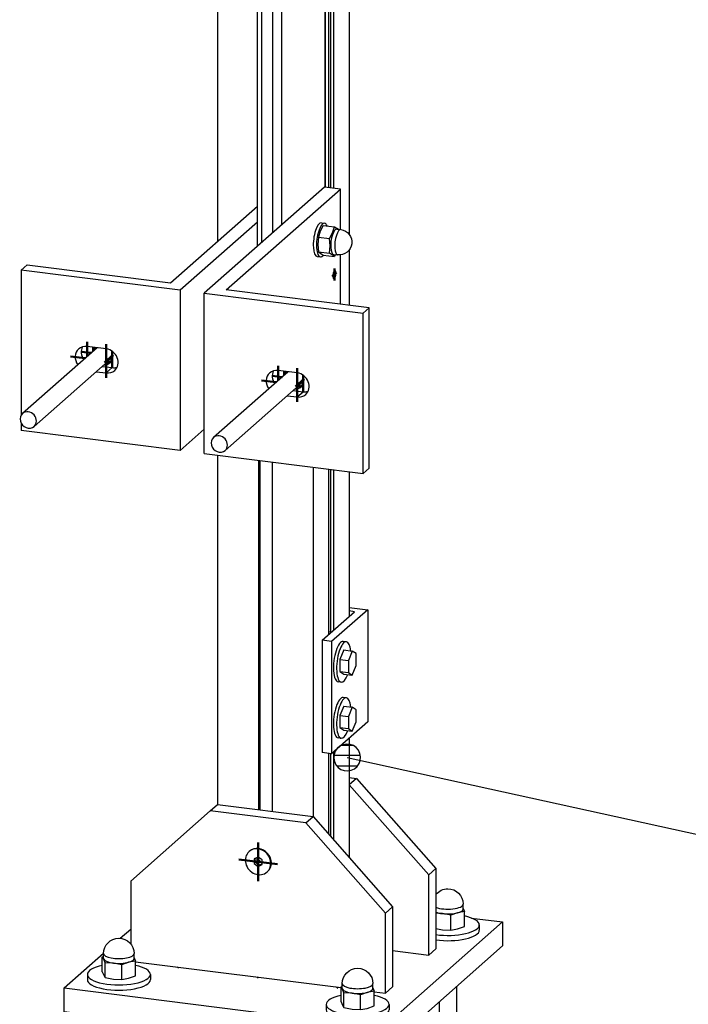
# Model space of a CAD drawing. Header units: millimetres. Extents: x 4464 to 5058, y 2900 to 3320.
# Tile 2 of 110: x 4483 to 4496, y 2943 to 2962. Entities that reach past the tile are written whole.
import ezdxf
from ezdxf.enums import TextEntityAlignment as Align

# ---------------------------------------------------------------- set-up
doc = ezdxf.new("R2010")
doc.units = ezdxf.units.MM
doc.linetypes.add('STRICHPUNKT2', pattern=[18.5, 10, -4, 0.5, -4])
doc.layers.get('0').update_dxf_attribs({"linetype": 'CONTINUOUS'})
for name, color, linetype in [('DIM49', 4, 'CONTINUOUS'), ('LE_GREEN', 3, 'CONTINUOUS'), ('LE_RED', 1, 'CONTINUOUS'), ('TXT_ALL', 7, 'CONTINUOUS')]:
    doc.layers.add(name, color=color, linetype=linetype)
doc.layers.add('LE_ALL', color=7, linetype='CONTINUOUS', lineweight=50)
doc.styles.add('ARIAL', font='arial.ttf')

# ---------------------------------------------------------------- blocks, each defined once
blk = doc.blocks.new('Profiel 60x60_02748', base_point=(4489.71702302, 2989.16302286))
for p, q in [((4487.15353592, 2973.25579468), (4487.15353592, 2957.92773393)), ((4489.7314714, 2965.93760446), (4489.7314714, 2958.06494264)), ((4489.32783128, 2965.64249548), (4489.32783127, 2958.97878287)), ((4489.36564378, 2965.63773156), (4489.36564378, 2958.97401894)), ((4489.42800474, 2965.66997202), (4489.42800474, 2958.9661622)), ((4489.7314714, 2957.75142946), (4489.7314714, 2956.67105629)), ((4487.15353592, 2953.73436605), (4487.15353592, 2946.88114677)), ((4487.95643323, 2953.63321049), (4487.95643323, 2946.77999122)), ((4487.98000346, 2953.63024092), (4487.98000346, 2946.77702165)), ((4488.2214673, 2953.59981934), (4488.2214673, 2946.74660007)), ((4489.02436461, 2953.49866379), (4489.02436461, 2946.64544451)), ((4489.32783127, 2953.46043058), (4489.32783127, 2950.21383222)), ((4489.36564378, 2953.45566665), (4489.36564378, 2950.24717971)), ((4489.42800473, 2953.44780991), (4489.42800473, 2950.30217691)), ((4489.73147139, 2953.40957671), (4489.73147139, 2950.56980934)), ((4489.73147139, 2948.18135977), (4489.73147139, 2945.84366079)), ((4489.32783127, 2947.88625079), (4489.32783127, 2946.30134566)), ((4489.36564378, 2947.88148686), (4489.36564378, 2946.25847031)), ((4489.42800473, 2947.91372733), (4489.42800473, 2946.18775964))]:
    blk.add_line(p, q)
blk = doc.blocks.new('Profiel 60x60_02747')
blk.add_blockref('Profiel 60x60_02748', (4489.71702302, 2989.16302286))
blk = doc.blocks.new('Brede Strip 15x200_02751', base_point=(4490.38204017, 2942.02881272))
for p, q in [((4490.38204017, 2942.50021725), (4492.73906278, 2944.57891579)), ((4492.13127184, 2944.65549025), (4492.73906278, 2944.57891579)), ((4492.73906278, 2944.57891579), (4492.73906278, 2944.10751127)), ((4485.2486804, 2944.25841307), (4485.45309065, 2944.43868597)), ((4490.38204017, 2942.02881272), (4492.73906278, 2944.10751127)), ((4484.14594453, 2943.28589145), (4490.38204017, 2942.50021725))]:
    blk.add_line(p, q)
blk.add_lwpolyline([(4490.38204017, 2942.50021725), (4490.38204017, 2942.02881272), (4484.14594453, 2942.81448693), (4484.14594453, 2943.28589145), (4484.92021807, 2943.96873652)])
blk = doc.blocks.new('_02753', base_point=(4489.50655282, 2943.29945837))
at = {"layer": 'LE_ALL', "color": 1, "linetype": 'STRICHPUNKT2'}
for p, q in [((4486.388505, 2943.69229548), (4486.37082733, 2943.67670524)), ((4487.94752891, 2943.49587693), (4487.92985124, 2943.48028669)), ((4489.50655282, 2943.29945837), (4489.48887515, 2943.28386814))]:
    blk.add_line(p, q, dxfattribs=at)
blk = doc.blocks.new('_02752')
blk.add_blockref('_02753', (4489.50655282, 2943.29945837))
blk = doc.blocks.new('Brede Strip 15x200_02750')
for name, p in [('Brede Strip 15x200_02751', (4490.38204017, 2942.02881272)), ('_02752', (0, 0))]:
    blk.add_blockref(name, p)
blk = doc.blocks.new('Carrosseriering M12 (ISO 7093 _ DIN 9021)_02758', base_point=(4484.60341765, 2943.44751949))
for p, q in [((4484.60341765, 2943.55122849), (4484.60341765, 2943.44751949)), ((4485.83675098, 2943.55122849), (4485.83675098, 2943.44751949))]:
    blk.add_line(p, q)
for centre, start_param, end_param in [((4485.22008431, 2943.55122849), 2.12405843, 3.14159265), ((4485.22008431, 2943.55122849), 6.28318531, 7.300719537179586), ((4485.22008431, 2943.55122849), 3.14159265, 6.28318531), ((4485.22008431, 2943.44751949), 3.14159265, 6.28318531)]:
    blk.add_ellipse(centre, major_axis=(0.61666667, 0), ratio=0.33333333, start_param=start_param, end_param=end_param)
blk = doc.blocks.new('Carrosseriering M12 (ISO 7093 _ DIN 9021)_02757')
blk.add_blockref('Carrosseriering M12 (ISO 7093 _ DIN 9021)_02758', (4484.60341765, 2943.44751949))
blk = doc.blocks.new('Hoge dopmoer (DIN 1587)-M12_02760', base_point=(4485.52008431, 2943.87337757))
for p, q in [((4484.92402353, 2943.84934607), (4484.89604728, 2943.89459863)), ((4484.92008431, 2943.86549817), (4484.92008431, 2943.95977907)), ((4484.95199978, 2943.78064478), (4484.92402353, 2943.84934607)), ((4485.52008431, 2943.86549817), (4485.52008431, 2943.95977907)), ((4484.95199978, 2943.48982383), (4484.95199978, 2943.78064478)), ((4485.11401829, 2943.77195673), (4484.95199978, 2943.78064478)), ((4485.27603681, 2943.73981995), (4485.11401829, 2943.77195673)), ((4485.41007908, 2943.78810883), (4485.27603681, 2943.73981995)), ((4485.27603681, 2943.448999), (4485.27603681, 2943.73981995)), ((4484.89604728, 2943.60377768), (4484.92402353, 2943.53507639)), ((4484.92402353, 2943.53507639), (4484.95199978, 2943.48982383)), ((4484.95199978, 2943.48982383), (4485.11401829, 2943.45768705)), ((4485.11401829, 2943.45768705), (4485.27603681, 2943.448999))]:
    blk.add_line(p, q)
blk.add_lwpolyline([(4484.92008431, 2943.95977907, -0.414213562), (4485.22008431, 2944.25977907, -0.414213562), (4485.52008431, 2943.95977907)], format="xyb")
for points in [[(4484.89604728, 2943.60377768), (4484.89604728, 2943.89459863), (4484.92008431, 2943.90480303)], [(4485.27603681, 2943.448999), (4485.41007908, 2943.47383915), (4485.54412135, 2943.52212802), (4485.54412135, 2943.81294897)], [(4485.52008431, 2943.87337757), (4485.54412135, 2943.81294897), (4485.41007908, 2943.78810883)]]:
    blk.add_lwpolyline(points)
for centre, start_param, end_param in [((4485.22008431, 2943.95977907), 3.14159265, 6.28318531), ((4485.22008431, 2943.86549817), 3.14159265, 3.3038243), ((4485.22008431, 2943.86549817), 3.3038243, 4.35102186), ((4485.22008431, 2943.86549817), 5.39821941, 6.28318531), ((4485.22008431, 2943.86549817), 4.35102186, 5.39821941)]:
    blk.add_ellipse(centre, major_axis=(0.3, 0), ratio=0.33333333, start_param=start_param, end_param=end_param)
blk = doc.blocks.new('Hoge dopmoer (DIN 1587)-M12_02759')
blk.add_blockref('Hoge dopmoer (DIN 1587)-M12_02760', (4485.52008431, 2943.87337757))
blk = doc.blocks.new('Draadstang-M12x140_02762', base_point=(4485.39008431, 2942.65774005))
for p, q in [((4485.05008431, 2942.70057602), (4485.05008431, 2939.56000354)), ((4485.39008431, 2942.65774005), (4485.39008431, 2939.56000354))]:
    blk.add_line(p, q)
blk.add_ellipse((4485.22008431, 2939.56000354), major_axis=(0.17, 0), ratio=0.33333333, start_param=3.14159265, end_param=6.28318531)
blk = doc.blocks.new('Draadstang-M12x140_02761')
blk.add_blockref('Draadstang-M12x140_02762', (4485.39008431, 2942.65774005))
blk = doc.blocks.new('Montage_02755')
for name in ['Hoge dopmoer (DIN 1587)-M12_02759', 'Carrosseriering M12 (ISO 7093 _ DIN 9021)_02757', 'Draadstang-M12x140_02761']:
    blk.add_blockref(name, (0, 0))
blk = doc.blocks.new('Carrosseriering M12 (ISO 7093 _ DIN 9021)_02766', base_point=(4491.43191666, 2944.22697052))
blk.add_line((4492.28158967, 2944.52099674), (4492.28158967, 2944.41728775))
for centre, start_param, end_param in [((4491.664923, 2944.52099674), 6.28318531, 7.300719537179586), ((4491.664923, 2944.52099674), 4.32491797, 6.28318531), ((4491.664923, 2944.41728775), 4.32491797, 6.28318531)]:
    blk.add_ellipse(centre, major_axis=(0.61666667, 0), ratio=0.33333333, start_param=start_param, end_param=end_param)
blk = doc.blocks.new('Carrosseriering M12 (ISO 7093 _ DIN 9021)_02765')
blk.add_blockref('Carrosseriering M12 (ISO 7093 _ DIN 9021)_02766', (4491.43191666, 2944.22697052))
blk = doc.blocks.new('Hoge dopmoer (DIN 1587)-M12_02768', base_point=(4491.964923, 2944.84314583))
for p, q in [((4491.964923, 2944.83526643), (4491.964923, 2944.92954733)), ((4491.55885698, 2944.74172499), (4491.43191666, 2944.75032475)), ((4491.7208755, 2944.70958821), (4491.55885698, 2944.74172499)), ((4491.85491777, 2944.75787709), (4491.7208755, 2944.70958821)), ((4491.7208755, 2944.41876726), (4491.7208755, 2944.70958821)), ((4491.43191666, 2944.4508415), (4491.55885698, 2944.42745531)), ((4491.55885698, 2944.42745531), (4491.7208755, 2944.41876726))]:
    blk.add_line(p, q)
blk.add_lwpolyline([(4491.43191666, 2945.11851306, -0.226085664), (4491.664923, 2945.22954733, -0.414213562), (4491.964923, 2944.92954733)], format="xyb")
for points in [[(4491.7208755, 2944.41876726), (4491.85491777, 2944.44360741), (4491.98896003, 2944.49189628), (4491.98896003, 2944.78271723)], [(4491.964923, 2944.84314583), (4491.98896003, 2944.78271723), (4491.85491777, 2944.75787709)]]:
    blk.add_lwpolyline(points)
for centre, start_param, end_param in [((4491.664923, 2944.92954733), 3.82299877, 6.28318531), ((4491.664923, 2944.83526643), 3.82299877, 4.35102186), ((4491.664923, 2944.83526643), 5.39821941, 6.28318531), ((4491.664923, 2944.83526643), 4.35102186, 5.39821941)]:
    blk.add_ellipse(centre, major_axis=(0.3, 0), ratio=0.33333333, start_param=start_param, end_param=end_param)
blk = doc.blocks.new('Hoge dopmoer (DIN 1587)-M12_02767')
blk.add_blockref('Hoge dopmoer (DIN 1587)-M12_02768', (4491.964923, 2944.84314583))
blk = doc.blocks.new('Draadstang-M12x140_02770', base_point=(4491.834923, 2943.31013494))
for p, q in [((4491.834923, 2943.31013494), (4491.834923, 2940.5297718)), ((4491.494923, 2943.01028312), (4491.494923, 2940.5297718))]:
    blk.add_line(p, q)
blk.add_ellipse((4491.664923, 2940.5297718), major_axis=(0.17, 0), ratio=0.33333333, start_param=3.14159265, end_param=6.28318531)
blk = doc.blocks.new('Draadstang-M12x140_02769')
blk.add_blockref('Draadstang-M12x140_02770', (4491.834923, 2943.31013494))
blk = doc.blocks.new('Montage_02763')
for name in ['Hoge dopmoer (DIN 1587)-M12_02767', 'Carrosseriering M12 (ISO 7093 _ DIN 9021)_02765', 'Draadstang-M12x140_02769']:
    blk.add_blockref(name, (0, 0))
blk = doc.blocks.new('Draadstang-M12x140_02774', base_point=(4487.15785127, 2942.43502235))
for p, q in [((4486.81785127, 2942.47785832), (4486.81785126, 2941.11902745)), ((4487.15785127, 2942.43502235), (4487.15785126, 2941.11902745))]:
    blk.add_line(p, q)
blk.add_ellipse((4486.98785126, 2941.11902745), major_axis=(0.17, 0), ratio=0.33333333, start_param=3.14159265, end_param=6.28318531)
blk = doc.blocks.new('Draadstang-M12x140_02773')
blk.add_blockref('Draadstang-M12x140_02774', (4487.15785127, 2942.43502235))
blk = doc.blocks.new('Montage_02771')
blk.add_blockref('Draadstang-M12x140_02773', (0, 0))
blk = doc.blocks.new('Carrosseriering M12 (ISO 7093 _ DIN 9021)_02778', base_point=(4489.28048938, 2942.85826384))
for p, q in [((4489.28048938, 2942.96197283), (4489.28048938, 2942.85826384)), ((4490.51382271, 2942.96197283), (4490.51382271, 2942.85826384))]:
    blk.add_line(p, q)
for centre, start_param, end_param in [((4489.89715604, 2942.96197283), 2.12405843, 3.14159265), ((4489.89715604, 2942.96197283), 6.28318531, 7.300719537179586), ((4489.89715604, 2942.96197283), 3.14159265, 6.28318531), ((4489.89715604, 2942.85826384), 3.14159265, 6.28318531)]:
    blk.add_ellipse(centre, major_axis=(0.61666667, 0), ratio=0.33333333, start_param=start_param, end_param=end_param)
blk = doc.blocks.new('Carrosseriering M12 (ISO 7093 _ DIN 9021)_02777')
blk.add_blockref('Carrosseriering M12 (ISO 7093 _ DIN 9021)_02778', (4489.28048938, 2942.85826384))
blk = doc.blocks.new('Hoge dopmoer (DIN 1587)-M12_02780', base_point=(4490.19715604, 2943.28412192))
for p, q in [((4489.60109526, 2943.26009042), (4489.57311901, 2943.30534298)), ((4489.59715604, 2943.27624251), (4489.59715604, 2943.37052342)), ((4489.62907151, 2943.19138913), (4489.60109526, 2943.26009042)), ((4490.19715604, 2943.27624251), (4490.19715604, 2943.37052342)), ((4489.62907151, 2942.90056818), (4489.62907151, 2943.19138913)), ((4489.79109003, 2943.18270108), (4489.62907151, 2943.19138913)), ((4489.95310855, 2943.1505643), (4489.79109003, 2943.18270108)), ((4490.08715081, 2943.19885318), (4489.95310855, 2943.1505643)), ((4489.95310855, 2942.85974335), (4489.95310855, 2943.1505643)), ((4489.57311901, 2943.01452203), (4489.60109526, 2942.94582074)), ((4489.60109526, 2942.94582074), (4489.62907151, 2942.90056818)), ((4489.62907151, 2942.90056818), (4489.79109003, 2942.8684314)), ((4489.79109003, 2942.8684314), (4489.95310855, 2942.85974335))]:
    blk.add_line(p, q)
blk.add_lwpolyline([(4489.59715604, 2943.37052342, -0.414213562), (4489.89715604, 2943.67052342, -0.414213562), (4490.19715604, 2943.37052342)], format="xyb")
for points in [[(4489.57311901, 2943.01452203), (4489.57311901, 2943.30534298), (4489.59715604, 2943.31554738)], [(4489.95310855, 2942.85974335), (4490.08715081, 2942.88458349), (4490.22119308, 2942.93287237), (4490.22119308, 2943.22369332)], [(4490.19715604, 2943.28412192), (4490.22119308, 2943.22369332), (4490.08715081, 2943.19885318)]]:
    blk.add_lwpolyline(points)
for centre, start_param, end_param in [((4489.89715604, 2943.37052342), 3.14159265, 6.28318531), ((4489.89715604, 2943.27624251), 3.14159265, 3.3038243), ((4489.89715604, 2943.27624251), 3.3038243, 4.35102186), ((4489.89715604, 2943.27624251), 5.39821941, 6.28318531), ((4489.89715604, 2943.27624251), 4.35102186, 5.39821941)]:
    blk.add_ellipse(centre, major_axis=(0.3, 0), ratio=0.33333333, start_param=start_param, end_param=end_param)
blk = doc.blocks.new('Hoge dopmoer (DIN 1587)-M12_02779')
blk.add_blockref('Hoge dopmoer (DIN 1587)-M12_02780', (4490.19715604, 2943.28412192))
blk = doc.blocks.new('Draadstang-M12x140_02782', base_point=(4490.06715604, 2942.0684844))
for p, q in [((4489.72715604, 2942.11132037), (4489.72715604, 2938.97074789)), ((4490.06715604, 2942.0684844), (4490.06715604, 2938.97074789))]:
    blk.add_line(p, q)
blk.add_ellipse((4489.89715604, 2938.97074789), major_axis=(0.17, 0), ratio=0.33333333, start_param=3.14159265, end_param=6.28318531)
blk = doc.blocks.new('Draadstang-M12x140_02781')
blk.add_blockref('Draadstang-M12x140_02782', (4490.06715604, 2942.0684844))
blk = doc.blocks.new('Montage_02775')
for name in ['Hoge dopmoer (DIN 1587)-M12_02779', 'Carrosseriering M12 (ISO 7093 _ DIN 9021)_02777', 'Draadstang-M12x140_02781']:
    blk.add_blockref(name, (0, 0))
blk = doc.blocks.new('Montage voetplaat_02754')
for name in ['Montage_02763', 'Montage_02755', 'Montage_02775', 'Montage_02771']:
    blk.add_blockref(name, (0, 0))
blk = doc.blocks.new('Voetplaat + montage_02749')
for name in ['Montage voetplaat_02754', 'Brede Strip 15x200_02750']:
    blk.add_blockref(name, (0, 0))
blk = doc.blocks.new('Plaatwerk D_ 12_02794', base_point=(4490.58338852, 2944.0190258))
for p, q in [((4489.87289275, 2947.39377599), (4489.73147139, 2947.26905408)), ((4491.43191666, 2945.62600904), (4491.2904953, 2945.50128712))]:
    blk.add_line(p, q)
for points in [[(4489.73147139, 2947.41159341), (4489.87289275, 2947.39377599), (4491.43191666, 2945.62600904), (4491.43191666, 2944.05466063), (4491.2904953, 2943.92993872)], [(4490.58338852, 2944.0190258), (4491.2904953, 2943.92993872), (4491.2904953, 2945.50128712), (4489.73147139, 2947.26905408)]]:
    blk.add_lwpolyline(points)
blk = doc.blocks.new('Plaatwerk D_ 12_02793')
blk.add_blockref('Plaatwerk D_ 12_02794', (4490.58338852, 2944.0190258))
blk = doc.blocks.new('Plaatwerk D_ 12_02796', base_point=(4487.74634157, 2945.98674363))
for p, q in [((4487.01211456, 2946.75642486), (4487.15353592, 2946.88114677)), ((4487.15353592, 2946.88114677), (4489.02436461, 2946.64544451)), ((4488.88294325, 2946.5207226), (4489.02436461, 2946.64544451)), ((4489.02436461, 2946.64544451), (4490.58338852, 2944.87767756)), ((4490.44196717, 2944.75295565), (4490.58338852, 2944.87767756)), ((4490.58338852, 2944.87767756), (4490.58338852, 2943.30632916)), ((4485.54412135, 2943.79867782), (4489.57311901, 2943.29107182)), ((4490.44196717, 2943.18160724), (4490.58338852, 2943.30632916)), ((4490.22119308, 2943.20942216), (4490.44196717, 2943.18160724))]:
    blk.add_line(p, q)
blk.add_lwpolyline([(4490.44196717, 2943.18160724), (4490.44196717, 2944.75295565), (4488.88294325, 2946.5207226), (4487.01211456, 2946.75642486), (4485.45309065, 2945.38149501), (4485.45309065, 2944.1487448)])
blk.add_ellipse((4487.94752891, 2945.75861863), major_axis=(0.20118734, -0.228125), ratio=0.8819171, start_param=0, end_param=6.28318531)
blk = doc.blocks.new('_02798', base_point=(4487.91217357, 2945.72743815))
at = {"layer": 'LE_ALL', "color": 1, "linetype": 'STRICHPUNKT2'}
for p, q in [((4487.94752891, 2945.75861863), (4487.94752891, 2946.13967061)), ((4487.94752891, 2945.75861863), (4487.56946561, 2945.80625012)), ((4487.91217357, 2945.72743815), (4487.98288425, 2945.7897991)), ((4487.94752891, 2945.75861863), (4487.94752891, 2945.37756664)), ((4487.94752891, 2945.75861863), (4488.32559221, 2945.71098713))]:
    blk.add_line(p, q, dxfattribs=at)
blk = doc.blocks.new('_02797')
blk.add_blockref('_02798', (4487.91217357, 2945.72743815))
blk = doc.blocks.new('Plaatwerk D_ 12_02795')
for name, p in [('Plaatwerk D_ 12_02796', (4487.74634157, 2945.98674363)), ('_02797', (0, 0))]:
    blk.add_blockref(name, p)
blk = doc.blocks.new('Verzonken kopbout (DIN 7991_ISO 10642)-M8x20_02818', base_point=(4487.86957771, 2945.81380047))
for p, q in [((4487.78245919, 2945.96859638), (4487.77114549, 2945.95861863)), ((4487.98288425, 2945.69907726), (4487.94752891, 2945.66789678)), ((4488.13522604, 2945.56859638), (4488.12391233, 2945.55861863))]:
    blk.add_line(p, q)
blk.add_lwpolyline([(4487.86957771, 2945.81380047), (4487.86957771, 2945.72307863), (4487.94752891, 2945.66789678), (4488.0254801, 2945.70343678), (4488.0254801, 2945.79415862), (4487.94752891, 2945.84934047)], close=True)
for points in [[(4487.90493305, 2945.8299199), (4487.90493305, 2945.75425911), (4487.86957771, 2945.72307863)], [(4487.90493305, 2945.75425911), (4487.98288425, 2945.69907726), (4488.0254801, 2945.71849783)]]:
    blk.add_lwpolyline(points)
for centre, start_param, end_param in [((4487.94752891, 2945.75861863), 3.14159265, 6.283185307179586), ((4487.94752891, 2945.75861863), 6.28318531, 9.424777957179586), ((4487.95884262, 2945.76859638), 6.28318531, 9.424777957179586)]:
    blk.add_ellipse(centre, major_axis=(0.17638342, -0.2), ratio=0.8819171, start_param=start_param, end_param=end_param)
blk = doc.blocks.new('Verzonken kopbout (DIN 7991_ISO 10642)-M8x20_02817')
blk.add_blockref('Verzonken kopbout (DIN 7991_ISO 10642)-M8x20_02818', (4487.86957771, 2945.81380047))
blk = doc.blocks.new('Montage baluster_02816')
blk.add_blockref('Verzonken kopbout (DIN 7991_ISO 10642)-M8x20_02817', (0, 0))
blk = doc.blocks.new('Schoren + montage_02792')
for name in ['Plaatwerk D_ 12_02793', 'Plaatwerk D_ 12_02795', 'Montage baluster_02816']:
    blk.add_blockref(name, (0, 0))
blk = doc.blocks.new('Hoeklijn 60x60x6_02865', base_point=(4489.38822202, 2950.07853004))
for p, q in [((4489.73147139, 2950.74798133), (4490.0953288, 2950.7021396)), ((4490.0953288, 2950.7021396), (4490.0953288, 2948.50225184)), ((4489.38822202, 2950.07853004), (4489.38822201, 2947.87864227)), ((4490.0953288, 2948.50225184), (4489.38822201, 2947.87864227)), ((4489.38822201, 2947.87864227), (4489.20113915, 2947.9022125))]:
    blk.add_line(p, q)
for points in [[(4490.0953288, 2950.7021396), (4489.38822202, 2950.07853004), (4489.20113915, 2950.10210026), (4489.20113915, 2947.9022125)], [(4489.20113915, 2950.10210026), (4489.83753525, 2950.66334887), (4489.73147139, 2950.67671166)]]:
    blk.add_lwpolyline(points)
blk = doc.blocks.new('Hoeklijn 60x60x6_02864')
blk.add_blockref('Hoeklijn 60x60x6_02865', (4489.38822202, 2950.07853004))
blk = doc.blocks.new('Carrosseriering M8 (ISO 7093 _ DIN 9021)_02868', base_point=(4489.61500087, 2948.98138121))
for p, q in [((4489.67736183, 2948.97352447), (4489.61500087, 2948.98138121)), ((4489.57736183, 2948.17979907), (4489.51500087, 2948.18765582))]:
    blk.add_line(p, q)
for centre, start_param, end_param in [((4489.56500087, 2948.58451851), 3.14159265, 6.28318531), ((4489.62736183, 2948.57666177), 3.14159265, 6.28318531), ((4489.62736183, 2948.57666177), 2.19575884, 3.14159265), ((4489.62736183, 2948.57666177), 0, 0.94583382)]:
    blk.add_ellipse(centre, major_axis=(-0.05, -0.3968627), ratio=0.33333333, start_param=start_param, end_param=end_param)
blk = doc.blocks.new('Carrosseriering M8 (ISO 7093 _ DIN 9021)_02867')
blk.add_blockref('Carrosseriering M8 (ISO 7093 _ DIN 9021)_02868', (4489.61500087, 2948.98138121))
blk = doc.blocks.new('Zeskant tapbout-M8x18 (DIN 933)_02870', base_point=(4489.55075859, 2948.62704246))
for p, q in [((4489.62736183, 2948.81253856), (4489.79261836, 2948.79171819)), ((4489.79261836, 2948.79171819), (4489.71601513, 2948.6062221)), ((4489.55075859, 2948.62704246), (4489.71601513, 2948.6062221)), ((4489.55075859, 2948.39116567), (4489.62736183, 2948.34078498)), ((4489.62736183, 2948.34078498), (4489.79261836, 2948.31996461))]:
    blk.add_line(p, q)
for points in [[(4489.62736183, 2948.81253856), (4489.55075859, 2948.62704246), (4489.55075859, 2948.39116567), (4489.71601513, 2948.37034531)], [(4489.79261836, 2948.31996461), (4489.8692216, 2948.50546071), (4489.8692216, 2948.7413375), (4489.79261836, 2948.79171819)], [(4489.71601513, 2948.6062221), (4489.71601513, 2948.37034531), (4489.79261836, 2948.31996461)]]:
    blk.add_lwpolyline(points)
blk = doc.blocks.new('Zeskant tapbout-M8x18 (DIN 933)_02869')
blk.add_blockref('Zeskant tapbout-M8x18 (DIN 933)_02870', (4489.55075859, 2948.62704246))
blk = doc.blocks.new('Montage baluster_02866')
for name in ['Carrosseriering M8 (ISO 7093 _ DIN 9021)_02867', 'Zeskant tapbout-M8x18 (DIN 933)_02869']:
    blk.add_blockref(name, (0, 0))
blk = doc.blocks.new('1011 Moerblok M8_02873', base_point=(4489.32783127, 2950.27483456))
blk.add_line((4489.32783127, 2950.27483456), (4489.36564378, 2950.27007063))
blk = doc.blocks.new('1011 Moerblok M8_02872')
blk.add_blockref('1011 Moerblok M8_02873', (4489.32783127, 2950.27483456))
blk = doc.blocks.new('Carrosseriering M8 (ISO 7093 _ DIN 9021)_02875', base_point=(4489.61500087, 2950.08132509))
for p, q in [((4489.67736183, 2950.07346835), (4489.61500087, 2950.08132509)), ((4489.57736183, 2949.27974296), (4489.51500087, 2949.2875997))]:
    blk.add_line(p, q)
for centre, start_param, end_param in [((4489.56500087, 2949.68446239), 3.14159265, 6.283185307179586), ((4489.62736183, 2949.67660565), 3.14159265, 6.283185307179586), ((4489.62736183, 2949.67660565), 2.19575884, 3.14159265), ((4489.62736183, 2949.67660565), 0, 0.94583382)]:
    blk.add_ellipse(centre, major_axis=(-0.05, -0.3968627), ratio=0.33333333, start_param=start_param, end_param=end_param)
blk = doc.blocks.new('Carrosseriering M8 (ISO 7093 _ DIN 9021)_02874')
blk.add_blockref('Carrosseriering M8 (ISO 7093 _ DIN 9021)_02875', (4489.61500087, 2950.08132509))
blk = doc.blocks.new('Zeskant tapbout-M8x18 (DIN 933)_02877', base_point=(4489.55075859, 2949.72698634))
for p, q in [((4489.62736183, 2949.91248244), (4489.79261836, 2949.89166208)), ((4489.79261836, 2949.89166208), (4489.71601513, 2949.70616598)), ((4489.55075859, 2949.72698634), (4489.71601513, 2949.70616598)), ((4489.55075859, 2949.49110955), (4489.62736183, 2949.44072886)), ((4489.62736183, 2949.44072886), (4489.79261836, 2949.4199085))]:
    blk.add_line(p, q)
for points in [[(4489.62736183, 2949.91248244), (4489.55075859, 2949.72698634), (4489.55075859, 2949.49110955), (4489.71601513, 2949.47028919)], [(4489.79261836, 2949.4199085), (4489.8692216, 2949.60540459), (4489.8692216, 2949.84128138), (4489.79261836, 2949.89166208)], [(4489.71601513, 2949.70616598), (4489.71601513, 2949.47028919), (4489.79261836, 2949.4199085)]]:
    blk.add_lwpolyline(points)
blk = doc.blocks.new('Zeskant tapbout-M8x18 (DIN 933)_02876')
blk.add_blockref('Zeskant tapbout-M8x18 (DIN 933)_02877', (4489.55075859, 2949.72698634))
blk = doc.blocks.new('Montage baluster_02871')
for name in ['1011 Moerblok M8_02872', 'Carrosseriering M8 (ISO 7093 _ DIN 9021)_02874', 'Zeskant tapbout-M8x18 (DIN 933)_02876']:
    blk.add_blockref(name, (0, 0))
blk = doc.blocks.new('Bevestigingshoeklijn_02862')
for name in ['Hoeklijn 60x60x6_02864', 'Montage baluster_02871', 'Montage baluster_02866']:
    blk.add_blockref(name, (0, 0))
blk = doc.blocks.new('Losse delen_02831')
blk.add_blockref('Bevestigingshoeklijn_02862', (0, 0))
blk = doc.blocks.new('Eind koker_02746')
for name in ['Profiel 60x60_02747', 'Losse delen_02831', 'Schoren + montage_02792', 'Voetplaat + montage_02749']:
    blk.add_blockref(name, (0, 0))
blk = doc.blocks.new('BALUSTER PROFIEL 80X15 R4_04714', base_point=(4488.82623249, 2968.03669418))
for p, q in [((4487.93457812, 2957.83087453), (4487.93457813, 2973.30124966)), ((4488.02077101, 2957.90688951), (4488.02077101, 2973.29039038)), ((4488.23903435, 2973.26289178), (4488.02077101, 2973.29039038)), ((4488.23903435, 2958.09937969), (4488.23903435, 2973.26289178)), ((4488.41089672, 2958.25094805), (4488.41089672, 2973.24123916)), ((4489.25942486, 2971.12294671), (4488.73570496, 2973.20031717)), ((4489.25942486, 2967.94852023), (4489.25942486, 2971.12294671)), ((4489.26803628, 2967.94743529), (4489.26803628, 2971.05785211)), ((4489.25942486, 2958.98740127), (4489.25942486, 2967.20938971)), ((4489.26803628, 2958.98631633), (4489.26803628, 2967.20830477))]:
    blk.add_line(p, q)
for centre, major_axis, ratio, start_param, end_param in [((4489.13470294, 2971.13866019), (0.08652458, -0.18129091), 0.55957533, 0.86461333, 1.22598046), ((4488.77623249, 2967.63983148), (-0.05, -0.3968627), 0.33333333, 3.14159265, 6.28318531), ((4488.77623249, 2967.63983148), (-0.05, -0.3968627), 0.33333333, 2.73045479, 3.14159265), ((4488.77623249, 2967.63983148), (-0.05, -0.3968627), 0.33333333, 0, 0.41113786)]:
    blk.add_ellipse(centre, major_axis=major_axis, ratio=ratio, start_param=start_param, end_param=end_param)
at = {"layer": 'LE_RED'}
for start_param, end_param in [(3.14159265, 6.28318531), (2.09317229, 3.14159265), (0, 0.52237596)]:
    blk.add_ellipse((4488.12990268, 2967.30551715), major_axis=(0.06614378, -0.075), ratio=0.8819171, start_param=start_param, end_param=end_param, dxfattribs=at)
blk = doc.blocks.new('_04716', base_point=(4488.77623249, 2967.27026622))
at = {"layer": 'LE_ALL', "color": 1, "linetype": 'STRICHPUNKT2'}
for p, q in [((4488.12990268, 2967.30551715), (4488.12990268, 2967.44693851)), ((4488.12990268, 2967.30551715), (4487.98959053, 2967.32319482)), ((4488.11222501, 2967.28992691), (4488.1850225, 2967.35412826)), ((4488.12990268, 2967.30551715), (4488.12990268, 2967.16409579)), ((4488.12990268, 2967.30551715), (4488.27021483, 2967.28783948)), ((4488.77623249, 2967.27026622), (4488.77623249, 2967.16842696))]:
    blk.add_line(p, q, dxfattribs=at)
blk = doc.blocks.new('_04715')
blk.add_blockref('_04716', (4488.77623249, 2967.27026622))
blk = doc.blocks.new('DIN 13-M6_04718', base_point=(4488.1850225, 2967.24301715))
for start_param, end_param in [(3.14159265, 6.283185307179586), (6.28318531, 9.424777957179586)]:
    blk.add_ellipse((4488.12990268, 2967.30551715), major_axis=(0.05511982, -0.0625), ratio=0.8819171, start_param=start_param, end_param=end_param)
at = {"layer": 'LE_RED'}
for start_param, end_param in [(3.14159265, 6.283185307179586), (2.09317229, 3.14159265), (0, 0.52237596)]:
    blk.add_ellipse((4488.12990268, 2967.30551715), major_axis=(0.06614378, -0.075), ratio=0.8819171, start_param=start_param, end_param=end_param, dxfattribs=at)
blk = doc.blocks.new('DIN 13-M6_04717')
blk.add_blockref('DIN 13-M6_04718', (4488.1850225, 2967.24301715))
blk = doc.blocks.new('BALUSTER PROFIEL 80X15 R4_04713')
for name, p in [('BALUSTER PROFIEL 80X15 R4_04714', (4488.82623249, 2968.03669418)), ('_04715', (0, 0)), ('DIN 13-M6_04717', (0, 0))]:
    blk.add_blockref(name, p)
blk = doc.blocks.new('Hoeklijn 200x100x10_04721', base_point=(4488.51862754, 2954.89802681))
for p, q in [((4489.24763976, 2958.98888605), (4486.89061716, 2956.9101875)), ((4487.32027307, 2956.97483872), (4489.55944455, 2958.94960234)), ((4489.55944455, 2958.94960234), (4489.24763976, 2958.98888605)), ((4489.55944455, 2958.15729958), (4489.55944455, 2958.94960234)), ((4489.55944455, 2956.69272963), (4489.55944455, 2957.65922083)), ((4490.12651611, 2956.62128533), (4487.32027307, 2956.97483872)), ((4486.89061716, 2956.9101875), (4490.00866498, 2956.5173504)), ((4486.89061716, 2953.7674907), (4486.89061716, 2956.9101875)), ((4490.00866498, 2956.5173504), (4490.12651611, 2956.62128533)), ((4488.71467514, 2955.34473166), (4488.3405094, 2955.39187211)), ((4488.63647867, 2955.00196174), (4488.83252627, 2954.97726206)), ((4488.51862754, 2954.89802681), (4488.71467514, 2954.87332714)), ((4488.71467514, 2954.87332714), (4488.83252627, 2954.97726206))]:
    blk.add_line(p, q)
for points in [[(4490.00866498, 2953.3746536), (4490.12651611, 2953.47858852), (4490.12651611, 2956.62128533)], [(4486.89061716, 2953.7674907), (4490.00866498, 2953.3746536), (4490.00866498, 2956.5173504)]]:
    blk.add_lwpolyline(points)
for centre, major_axis, ratio, start_param, end_param in [((4489.44159341, 2957.274319), (-0.01041667, -0.08267973), 0.33333333, 3.14159265, 6.28318531), ((4489.44159341, 2957.274319), (-0.01041667, -0.08267973), 0.33333333, 0, 3.14159265), ((4488.3405094, 2955.15616985), (0.16535946, -0.1875), 0.8819171, 2.35619449, 3.14159265), ((4488.3405094, 2955.15616985), (0.16535946, -0.1875), 0.8819171, 3.14159265, 4.59782396), ((4488.45836053, 2955.26010478), (0.16535946, -0.1875), 0.8819171, 3.50594938, 4.59782396), ((4488.71467514, 2955.1090294), (0.16535946, -0.1875), 0.8819171, 6.28318531, 8.639379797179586), ((4488.71467514, 2955.1090294), (0.16535946, -0.1875), 0.8819171, 5.49778714, 6.28318531), ((4488.83252627, 2955.21296432), (0.16535946, -0.1875), 0.8819171, 5.49778714, 5.91882858)]:
    blk.add_ellipse(centre, major_axis=major_axis, ratio=ratio, start_param=start_param, end_param=end_param)
blk = doc.blocks.new('_04723', base_point=(4488.84755828, 2955.22622132))
at = {"layer": 'LE_ALL', "color": 1, "linetype": 'STRICHPUNKT2'}
for p, q in [((4489.44159341, 2957.274319), (4489.44159341, 2957.39217013)), ((4489.44159341, 2957.274319), (4489.39739923, 2957.2353434)), ((4489.4140335, 2957.27779122), (4489.480569, 2957.26940854)), ((4489.44159341, 2957.274319), (4489.48578758, 2957.3132946)), ((4489.44159341, 2957.274319), (4489.44159341, 2957.15646787)), ((4488.3405094, 2955.19427471), (4488.3405094, 2955.48615301)), ((4488.71467514, 2954.77904623), (4488.71467514, 2955.43901256)), ((4488.01311438, 2955.19741774), (4488.3027034, 2955.16093296)), ((4488.22450694, 2955.28956756), (4488.42055453, 2955.26486788)), ((4488.45836053, 2955.29820963), (4488.45836053, 2955.37702426)), ((4488.84755828, 2955.22622132), (4488.6793198, 2955.07784892)), ((4488.83252627, 2954.97726206), (4488.83252627, 2955.29776497))]:
    blk.add_line(p, q, dxfattribs=at)
blk = doc.blocks.new('_04722')
blk.add_blockref('_04723', (4488.84755828, 2955.22622132))
blk = doc.blocks.new('Hoeklijn 200x100x10_04720')
for name, p in [('Hoeklijn 200x100x10_04721', (4488.51862754, 2954.89802681)), ('_04722', (0, 0))]:
    blk.add_blockref(name, p)
blk = doc.blocks.new('Hoeklijn 200x100x10_04725', base_point=(4484.97301808, 2955.81613614))
for p, q in [((4486.22895666, 2957.11233166), (4487.93457812, 2958.6165484)), ((4483.30486249, 2957.36195013), (4483.42271362, 2957.46588505)), ((4486.42291031, 2956.96911303), (4483.30486249, 2957.36195013)), ((4483.30486249, 2957.36195013), (4483.30486249, 2954.51394775)), ((4483.42271362, 2957.46588505), (4486.22895666, 2957.11233166)), ((4484.97301808, 2955.81613614), (4484.59885234, 2955.86327659)), ((4484.89482161, 2955.47336622), (4485.09086921, 2955.44866654)), ((4485.09086921, 2955.44866654), (4484.97301808, 2955.34473162)), ((4484.77697048, 2955.36943129), (4484.97301808, 2955.34473162)), ((4483.30486249, 2954.36613541), (4483.30486249, 2954.21925332)), ((4486.89061716, 2954.23889489), (4486.42291031, 2953.82641622)), ((4486.42291031, 2953.82641622), (4483.30486249, 2954.21925332))]:
    blk.add_line(p, q)
blk.add_lwpolyline([(4487.93457812, 2958.30227872), (4486.42291031, 2956.96911303), (4486.42291031, 2953.82641622)])
for centre, start_param, end_param in [((4484.59885234, 2955.62757433), 3.14159265, 4.59782396), ((4484.59885234, 2955.62757433), 2.35619449, 3.14159265), ((4484.71670347, 2955.73150926), 3.50594938, 4.59782396), ((4484.97301808, 2955.58043388), 0, 2.35619449), ((4484.97301808, 2955.58043388), 5.49778714, 6.283185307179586), ((4485.09086921, 2955.6843688), 5.49778714, 5.91882858)]:
    blk.add_ellipse(centre, major_axis=(0.16535946, -0.1875), ratio=0.8819171, start_param=start_param, end_param=end_param)
blk = doc.blocks.new('_04727', base_point=(4485.10590122, 2955.6976258))
at = {"layer": 'LE_ALL', "color": 1, "linetype": 'STRICHPUNKT2'}
for p, q in [((4484.59885234, 2955.95755749), (4484.59885234, 2955.66567919)), ((4484.71670347, 2955.84842874), (4484.71670347, 2955.76961411)), ((4484.97301808, 2955.91041704), (4484.97301808, 2955.25045071)), ((4484.56104635, 2955.63233744), (4484.27145732, 2955.66882222)), ((4484.67889748, 2955.73627236), (4484.48284988, 2955.76097204)), ((4485.10590122, 2955.6976258), (4484.93766274, 2955.5492534)), ((4485.09086921, 2955.76916945), (4485.09086921, 2955.44866654))]:
    blk.add_line(p, q, dxfattribs=at)
blk = doc.blocks.new('_04726')
blk.add_blockref('_04727', (4485.10590122, 2955.6976258))
blk = doc.blocks.new('Hoeklijn 200x100x10_04724')
for name, p in [('Hoeklijn 200x100x10_04725', (4484.97301808, 2955.81613614)), ('_04726', (0, 0))]:
    blk.add_blockref(name, p)
blk = doc.blocks.new('Sluitring (DIN 125)-M10_04737', base_point=(4489.25099353, 2958.28015286))
for p, q in [((4489.18863258, 2958.2880096), (4489.25099353, 2958.28015286)), ((4489.10529924, 2957.62657177), (4489.1676602, 2957.61871503))]:
    blk.add_line(p, q)
at = {"layer": 'LE_GREEN'}
for centre, start_param, end_param in [((4489.14696591, 2957.95729068), 3.14159265, 6.28318531), ((4489.20932687, 2957.94943394), 3.14159265, 6.283185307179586), ((4489.20932687, 2957.94943394), 2.61415335, 3.14159265), ((4489.20932687, 2957.94943394), 0, 0.5274393)]:
    blk.add_ellipse(centre, major_axis=(-0.04166667, -0.33071891), ratio=0.33333333, start_param=start_param, end_param=end_param, dxfattribs=at)
blk = doc.blocks.new('Sluitring (DIN 125)-M10_04736')
blk.add_blockref('Sluitring (DIN 125)-M10_04737', (4489.25099353, 2958.28015286))
blk = doc.blocks.new('Hoge dopmoer (DIN 1587)-M10_04739', base_point=(4489.4646631, 2957.66528829))
for p, q in [((4489.22384417, 2958.23791483), (4489.44425338, 2958.21014588)), ((4489.42752069, 2957.66996779), (4489.50547189, 2957.66014686))]:
    blk.add_line(p, q)
for points in [[(4489.22384417, 2958.23791483), (4489.16636381, 2958.12506609), (4489.12956327, 2958.00961194), (4489.34997248, 2957.98184299)], [(4489.4646631, 2957.66528829), (4489.44425338, 2957.62952609), (4489.34997248, 2957.69153309), (4489.3603124, 2957.83538533), (4489.34997248, 2957.98184299), (4489.40745285, 2958.09469173), (4489.44425338, 2958.21014588), (4489.52363774, 2958.16181081)], [(4489.12956327, 2958.00961194), (4489.11922335, 2957.8657597), (4489.12956327, 2957.71930204), (4489.34997248, 2957.69153309)], [(4489.12956327, 2957.71930204), (4489.22384417, 2957.65729504), (4489.44425338, 2957.62952609)]]:
    blk.add_lwpolyline(points)
blk.add_lwpolyline([(4489.49002069, 2958.16604616), (4489.56797189, 2958.15622523, -1), (4489.50547189, 2957.66014686)], format="xyb")
for centre in [(4489.45877069, 2957.91800697), (4489.53672189, 2957.90818605)]:
    blk.add_ellipse(centre, major_axis=(-0.03125, -0.24803919), ratio=0.33333333, start_param=3.14159265, end_param=6.283185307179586)
blk = doc.blocks.new('Hoge dopmoer (DIN 1587)-M10_04738')
blk.add_blockref('Hoge dopmoer (DIN 1587)-M10_04739', (4489.4646631, 2957.66528829))
blk = doc.blocks.new('Montage hoeklijn aan baluster_04735')
for name in ['Sluitring (DIN 125)-M10_04736', 'Hoge dopmoer (DIN 1587)-M10_04738']:
    blk.add_blockref(name, (0, 0))
blk = doc.blocks.new('Carrosseriering M12 (ISO 7093 _ DIN 9021)_04743', base_point=(4485.04709787, 2955.54543903))
for centre, start_param, end_param in [((4484.90378634, 2955.70793903), 3.31760694, 3.81031346), ((4484.94267721, 2955.74223756), 3.53668344, 3.81031346), ((4484.90378634, 2955.70793903), 0, 1.22488576), ((4484.90378634, 2955.70793903), 5.6144645, 6.283185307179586), ((4484.94267721, 2955.74223756), 5.6144645, 6.14707899)]:
    blk.add_ellipse(centre, major_axis=(0.14331153, -0.1625), ratio=0.8819171, start_param=start_param, end_param=end_param)
blk = doc.blocks.new('Carrosseriering M12 (ISO 7093 _ DIN 9021)_04742')
blk.add_blockref('Carrosseriering M12 (ISO 7093 _ DIN 9021)_04743', (4485.04709787, 2955.54543903))
blk = doc.blocks.new('Hoge dopmoer (DIN 1587)-M12_04745', base_point=(4484.98543484, 2955.55327958))
at = {"layer": 'LE_RED'}
for start_param, end_param in [(3.50214671, 3.69640369), (5.72837427, 6.283185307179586), (0, 0.14882477)]:
    blk.add_ellipse((4484.94267721, 2955.74223756), major_axis=(0.13228757, -0.15), ratio=0.8819171, start_param=start_param, end_param=end_param, dxfattribs=at)
blk = doc.blocks.new('GEWINDE_04747', base_point=(4484.98543484, 2955.55327958))
blk.add_ellipse((4484.94880094, 2955.74763817), major_axis=(0.11244443, -0.1275), ratio=0.8819171, start_param=0, end_param=0.61831975)
at = {"layer": 'LE_RED'}
for start_param, end_param in [(3.50214671, 3.69640369), (5.72837427, 6.283185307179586), (0, 0.14882477)]:
    blk.add_ellipse((4484.94267721, 2955.74223756), major_axis=(0.13228757, -0.15), ratio=0.8819171, start_param=start_param, end_param=end_param, dxfattribs=at)
blk = doc.blocks.new('GEWINDE_04746')
blk.add_blockref('GEWINDE_04747', (4484.98543484, 2955.55327958))
blk = doc.blocks.new('Hoge dopmoer (DIN 1587)-M12_04744')
for name, p in [('Hoge dopmoer (DIN 1587)-M12_04745', (4484.98543484, 2955.55327958)), ('GEWINDE_04746', (0, 0))]:
    blk.add_blockref(name, p)
blk = doc.blocks.new('Draadstang-M12x140_04749', base_point=(4483.33352343, 2954.54976398))
for p, q in [((4484.79489993, 2955.83857691), (4483.33352343, 2954.54976398)), ((4485.06124537, 2955.62013817), (4483.55841229, 2954.29476398))]:
    blk.add_line(p, q)
for start_param, end_param in [(3.14159265, 6.283185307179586), (6.28318531, 9.424777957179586)]:
    blk.add_ellipse((4483.44596786, 2954.42226398), major_axis=(0.11244443, -0.1275), ratio=0.8819171, start_param=start_param, end_param=end_param)
blk = doc.blocks.new('Draadstang-M12x140_04748')
blk.add_blockref('Draadstang-M12x140_04749', (4483.33352343, 2954.54976398))
blk = doc.blocks.new('Montage baluster_04740')
for name in ['Draadstang-M12x140_04748', 'Carrosseriering M12 (ISO 7093 _ DIN 9021)_04742', 'Hoge dopmoer (DIN 1587)-M12_04744']:
    blk.add_blockref(name, (0, 0))
blk = doc.blocks.new('Carrosseriering M12 (ISO 7093 _ DIN 9021)_04753', base_point=(4488.78875493, 2955.07403455))
for centre, start_param, end_param in [((4488.6454434, 2955.23653455), 3.31760694, 3.81031346), ((4488.68433427, 2955.27083308), 3.53668344, 3.81031346), ((4488.6454434, 2955.23653455), 0, 1.22488576), ((4488.6454434, 2955.23653455), 5.6144645, 6.28318531), ((4488.68433427, 2955.27083308), 5.6144645, 6.14707899)]:
    blk.add_ellipse(centre, major_axis=(0.14331153, -0.1625), ratio=0.8819171, start_param=start_param, end_param=end_param)
blk = doc.blocks.new('Carrosseriering M12 (ISO 7093 _ DIN 9021)_04752')
blk.add_blockref('Carrosseriering M12 (ISO 7093 _ DIN 9021)_04753', (4488.78875493, 2955.07403455))
blk = doc.blocks.new('Hoge dopmoer (DIN 1587)-M12_04755', base_point=(4488.7270919, 2955.08187509))
at = {"layer": 'LE_RED'}
for start_param, end_param in [(3.50214671, 3.69640369), (5.72837427, 6.28318531), (6.28318531, 6.432010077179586)]:
    blk.add_ellipse((4488.68433427, 2955.27083308), major_axis=(0.13228757, -0.15), ratio=0.8819171, start_param=start_param, end_param=end_param, dxfattribs=at)
blk = doc.blocks.new('GEWINDE_04757', base_point=(4488.7270919, 2955.08187509))
blk.add_ellipse((4488.69045799, 2955.27623369), major_axis=(0.11244443, -0.1275), ratio=0.8819171, start_param=6.28318531, end_param=6.901505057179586)
at = {"layer": 'LE_RED'}
for start_param, end_param in [(3.50214671, 3.69640369), (5.72837427, 6.28318531), (6.28318531, 6.432010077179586)]:
    blk.add_ellipse((4488.68433427, 2955.27083308), major_axis=(0.13228757, -0.15), ratio=0.8819171, start_param=start_param, end_param=end_param, dxfattribs=at)
blk = doc.blocks.new('GEWINDE_04756')
blk.add_blockref('GEWINDE_04757', (4488.7270919, 2955.08187509))
blk = doc.blocks.new('Hoge dopmoer (DIN 1587)-M12_04754')
for name, p in [('Hoge dopmoer (DIN 1587)-M12_04755', (4488.7270919, 2955.08187509)), ('GEWINDE_04756', (0, 0))]:
    blk.add_blockref(name, p)
blk = doc.blocks.new('Draadstang-M12x140_04759', base_point=(4487.07518048, 2954.0783595))
for p, q in [((4488.53655699, 2955.36717243), (4487.07518048, 2954.0783595)), ((4488.80290242, 2955.14873369), (4487.30006935, 2953.8233595))]:
    blk.add_line(p, q)
for start_param, end_param in [(3.14159265, 6.283185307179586), (0, 3.14159265)]:
    blk.add_ellipse((4487.18762492, 2953.9508595), major_axis=(0.11244443, -0.1275), ratio=0.8819171, start_param=start_param, end_param=end_param)
blk = doc.blocks.new('Draadstang-M12x140_04758')
blk.add_blockref('Draadstang-M12x140_04759', (4487.07518048, 2954.0783595))
blk = doc.blocks.new('Montage baluster_04750')
for name in ['Draadstang-M12x140_04758', 'Carrosseriering M12 (ISO 7093 _ DIN 9021)_04752', 'Hoge dopmoer (DIN 1587)-M12_04754']:
    blk.add_blockref(name, (0, 0))
blk = doc.blocks.new('Montage_04734')
for name in ['Montage hoeklijn aan baluster_04735', 'Montage baluster_04740', 'Montage baluster_04750']:
    blk.add_blockref(name, (0, 0))
blk = doc.blocks.new('Tussen baluster (eind)_04712')
for name in ['Montage_04734', 'BALUSTER PROFIEL 80X15 R4_04713', 'Hoeklijn 200x100x10_04720', 'Hoeklijn 200x100x10_04724']:
    blk.add_blockref(name, (0, 0))
blk = doc.blocks.new('_A3D0207_02745')
for name in ['Eind koker_02746', 'Tussen baluster (eind)_04712']:
    blk.add_blockref(name, (0, 0))
blk = doc.blocks.new('_ANS0207_02744')
blk.add_blockref('_A3D0207_02745', (0, 0))
blk = doc.blocks.new('SHAPE_06224', base_point=(4489.69279557, 2947.80441583))
at = {"layer": 'DIM49', "color": 3}
for p, q in [((4498.62098867, 2948.27973578), (4503.30875836, 2948.27973578)), ((4489.80512123, 2948.04137955), (4489.58325937, 2948.04137955)), ((4489.95137112, 2947.84137955), (4489.43395739, 2947.84137955)), ((4489.69279557, 2947.80441583), (4496.62098867, 2946.27973578)), ((4489.48880654, 2947.64137955), (4489.89735355, 2947.64137955)), ((4503.30875836, 2944.27973578), (4498.62098867, 2944.27973578))]:
    blk.add_line(p, q, dxfattribs=at)
blk.add_lwpolyline([(4489.42975929, 2947.79252288), (4489.44180016, 2947.72484932), (4489.47094595, 2947.66259809), (4489.51521042, 2947.6100115), (4489.57157703, 2947.57067325), (4489.63620448, 2947.54726417), (4489.70468852, 2947.54137955), (4489.77236208, 2947.55342041), (4489.83461331, 2947.5825662), (4489.8871999, 2947.62683068), (4489.92653815, 2947.68319729), (4489.94994723, 2947.74782474), (4489.95583185, 2947.81630878), (4489.94379099, 2947.88398234), (4489.9146452, 2947.94623357), (4489.87038072, 2947.99882015), (4489.81401412, 2948.03815841), (4489.74938666, 2948.06156749), (4489.68090262, 2948.06745211), (4489.61322906, 2948.05541124), (4489.55097783, 2948.02626545), (4489.49839125, 2947.98200098), (4489.459053, 2947.92563437), (4489.43564391, 2947.86100692)], close=True, dxfattribs=at)
for centre, start_param, end_param in [((4498.62098867, 2946.27973578), 1.57079633, 4.71238898), ((4503.30875836, 2946.27973578), 4.71238898, 7.853981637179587)]:
    blk.add_ellipse(centre, major_axis=(2, 0), ratio=1, start_param=start_param, end_param=end_param, dxfattribs=at)
at = {"layer": 'TXT_ALL', "style": 'ARIAL'}
blk.add_text('1', height=3.5, dxfattribs=at).set_placement((4499.62098867, 2946.27973578), align=Align.MIDDLE_LEFT)
blk = doc.blocks.new('PART_1480_06223')
blk.add_blockref('SHAPE_06224', (4489.69279557, 2947.80441583))
blk = doc.blocks.new('VIEW_207_06130')
blk.add_blockref('PART_1480_06223', (0, 0))
blk = doc.blocks.new('DVI_FIGURE_06040')
blk.add_blockref('VIEW_207_06130', (0, 0))

msp = doc.modelspace()

# ---------------------------------------------------------------- block references
for name in ['_ANS0207_02744', 'DVI_FIGURE_06040']:
    msp.add_blockref(name, (0, 0))

doc.saveas('drawing.dxf')
